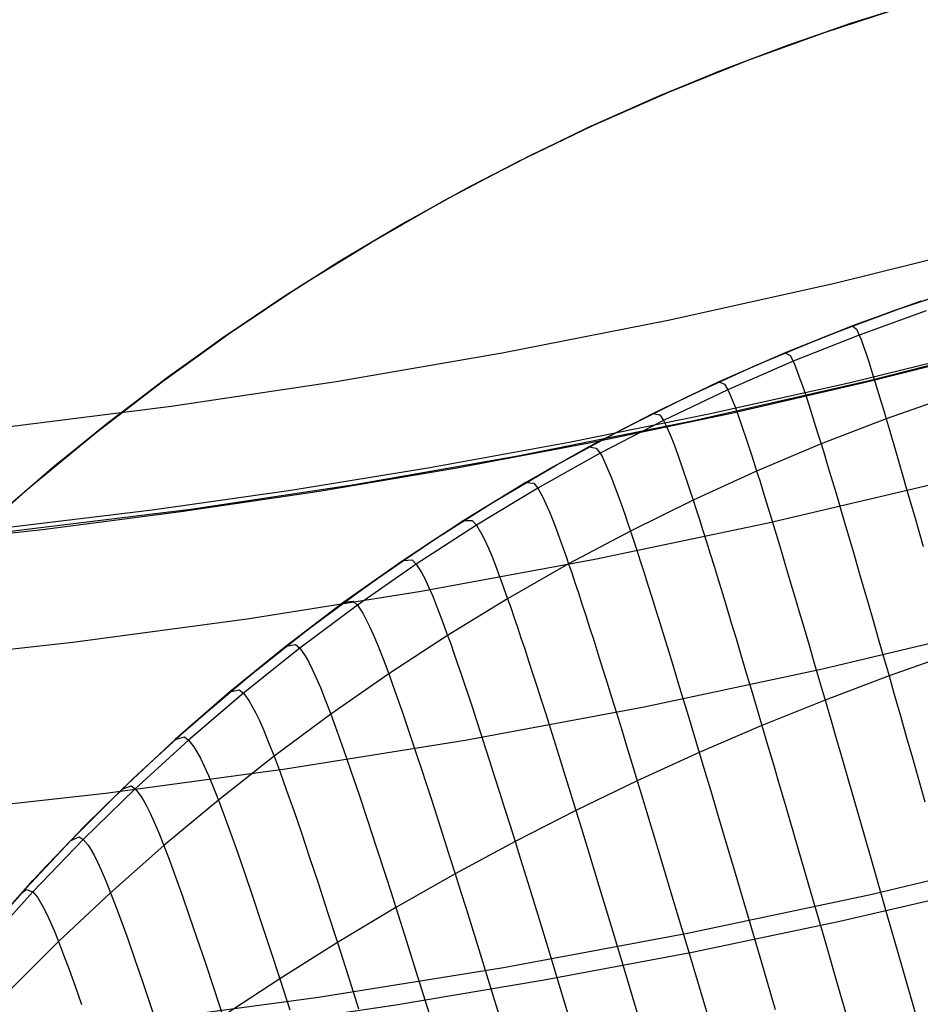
# Model space of a CAD drawing. Header units: millimetres. Extents: x -118 to 118, y -118 to 118.
# Tile 37 of 68: x 11 to 24, y -108 to -94. Entities that reach past the tile are written whole.
import ezdxf

# ---------------------------------------------------------------- set-up
doc = ezdxf.new("R2010")
doc.units = ezdxf.units.MM
doc.header["$MEASUREMENT"] = 0
doc.layers.add('Predefinito', color=5, linetype='Continuous')

msp = doc.modelspace()

# ---------------------------------------------------------------- linework, layer by layer
at = {"layer": 'Predefinito'}
for points in [[(40.67931003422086, -91.46454322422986), (38.767751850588, -92.29145789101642), (36.84738949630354, -93.07511247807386), (34.53225432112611, -93.958598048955), (32.20867641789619, -94.77991749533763), (29.87883926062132, -95.53960179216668), (27.54492632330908, -96.238181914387), (25.20912107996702, -96.87618883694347), (22.8736070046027, -97.454153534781), (20.54056757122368, -97.97260698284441), (18.21218625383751, -98.43208015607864), (15.89074596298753, -98.83321066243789), (13.57892735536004, -99.17706264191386), (11.27951052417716, -99.4648068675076), (8.995275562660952, -99.69761411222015), (6.727913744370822, -99.8766559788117), (4.474761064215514, -100.003107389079), (2.232064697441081, -100.0781440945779), (-0.0039281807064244, -100.1029418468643), (-1.748738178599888, -100.0879285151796), (-3.494911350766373, -100.0423946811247), (-5.245611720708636, -99.96576409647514), (-7.004003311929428, -99.85746051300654)], [(24.06542083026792, -93.50882414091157), (23.14702122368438, -93.79685122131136), (22.2318081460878, -94.11255685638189), (21.32099230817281, -94.45601427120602), (20.415799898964, -94.82722783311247), (19.51746778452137, -95.22613120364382), (18.62723849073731, -95.65258588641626), (17.74635500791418, -96.10638019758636), (16.87605545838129, -96.58722868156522), (16.01756767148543, -97.09477199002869), (15.17210371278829, -97.62857723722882), (14.3408544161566, -98.18813883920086), (13.52498396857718, -98.77287983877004), (12.725624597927, -99.38215371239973), (11.94387141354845, -100.0152466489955), (11.18077744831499, -100.6713802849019)], [(10.74566414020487, -101.0635116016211), (11.6225523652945, -100.2867694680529), (12.52556523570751, -99.54055967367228), (13.45364018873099, -98.8257602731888), (14.4056851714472, -98.14321236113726), (15.38057992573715, -97.49371908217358), (16.37717730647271, -96.87804468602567), (17.39430463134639, -96.2969136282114), (18.43076506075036, -95.75100971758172), (19.48533900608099, -95.24097531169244), (20.55678556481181, -94.76741056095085), (21.64384398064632, -94.3308727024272), (22.74523512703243, -93.93187540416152), (23.85966301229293, -93.57088816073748)], [(-1.863749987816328, -101.4828874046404), (1.116e-13, -101.5), (1.86617492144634, -101.4828428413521), (3.745658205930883, -101.4308633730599), (5.637614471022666, -101.3433140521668), (7.541168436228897, -101.219468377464), (9.455405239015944, -101.0586231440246), (11.37937088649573, -100.8601007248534), (13.31207284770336, -100.6232513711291), (15.25248079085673, -100.3474555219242), (17.19952746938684, -100.0321261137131), (19.15210975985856, -99.67671087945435), (21.10908985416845, -99.28069462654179), (23.06929660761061, -98.84360148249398), (25.03152704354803, -98.36499709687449), (26.99454801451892, -97.84449078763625), (28.95709801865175, -97.28173761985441), (30.9178891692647, -96.67644040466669)], [(-1.862175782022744, -101.5713661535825), (0.0884658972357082, -101.5897959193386), (2.03929814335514, -101.5701317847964), (3.989719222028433, -101.5123345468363), (5.939127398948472, -101.4163650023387), (7.886920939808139, -101.2821839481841), (9.832498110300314, -101.1097521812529), (11.77525717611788, -100.8990304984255), (13.71459640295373, -100.6499796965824), (15.64991405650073, -100.362560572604), (17.58060840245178, -100.0367339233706), (19.50607770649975, -99.67246054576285), (21.42572023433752, -99.26970123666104), (23.33893425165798, -98.8284167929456), (25.24511802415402, -98.34856801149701), (27.14366981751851, -97.83011568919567), (29.03398789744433, -97.27302062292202), (30.91547052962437, -96.67724360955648)], [(10.94664299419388, -106.5973758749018), (11.64038271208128, -105.816913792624), (12.3607331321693, -105.0609434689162), (13.10683016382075, -104.3303717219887), (13.87777883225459, -103.6260749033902), (14.67265435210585, -102.9488978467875), (15.49050323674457, -102.2996528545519), (16.33034444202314, -101.679118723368), (17.19117054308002, -101.0880398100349), (18.07194894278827, -100.5271251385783), (18.97162311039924, -99.99704754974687), (19.88911384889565, -99.49844289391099), (20.82332058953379, -99.03190926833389), (21.77312271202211, -98.59800629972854), (22.73738088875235, -98.19725447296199), (23.71493845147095, -97.8301345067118), (24.7046227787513, -97.49708677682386)], [(11.13633875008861, -106.3785110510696), (11.74909245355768, -105.6994262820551), (12.38305511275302, -105.0383394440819), (13.03742025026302, -104.3962307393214), (13.71132174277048, -103.7740312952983), (14.40383762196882, -103.1726186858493), (15.11399427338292, -102.5928128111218), (15.84077099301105, -102.0353721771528), (16.58310485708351, -101.5009906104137), (17.33989585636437, -100.990294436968), (18.11001224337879, -100.5038401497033), (18.89229603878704, -100.0421125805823), (19.68556864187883, -99.60552358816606), (20.48863648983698, -99.19441126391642), (21.30029671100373, -98.80903965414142), (22.11934271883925, -98.44959898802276), (22.94456969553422, -98.11620639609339), (23.77477991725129, -97.80890709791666), (24.60878787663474, -97.5276760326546)], [(24.07681617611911, -97.70392390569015), (23.12098481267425, -98.04858134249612), (22.1771940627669, -98.42529924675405), (21.24655591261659, -98.83364532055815), (20.33015858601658, -99.27314997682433), (19.42906635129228, -99.74330780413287), (18.54606599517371, -100.2425521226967), (17.67692792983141, -100.773393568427), (16.82722377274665, -101.3325975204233), (15.99752977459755, -101.9196609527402), (15.18809468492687, -102.5343569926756), (14.39983740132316, -103.17598794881), (13.6336530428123, -103.8438254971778), (12.89041191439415, -104.5371114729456), (12.17095849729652, -105.2550586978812), (11.47611046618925, -105.9968518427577), (10.80665773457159, -106.7616483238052)], [(-0.0232285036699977, -108.595960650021), (2.596356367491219, -108.5659402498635), (5.211952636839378, -108.4717123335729), (7.823560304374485, -108.3132769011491), (10.4311793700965, -108.0906339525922), (13.04200290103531, -107.8027980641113), (15.64213807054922, -107.4508453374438), (18.23158487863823, -107.0347757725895), (20.81034332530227, -106.5545893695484), (23.39592257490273, -106.0062741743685), (25.96346506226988, -105.3942514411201), (28.51297078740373, -104.7185211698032), (31.04443975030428, -103.9790833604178), (33.55795327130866, -103.1759115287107), (36.05684077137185, -102.3078549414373)]]:
    msp.add_lwpolyline(points, dxfattribs=at)
at = {"layer": 'Predefinito', "extrusion": (0.9056098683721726, 0.4124597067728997, -0.09873072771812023)}
msp.add_lwpolyline([(-102.4591898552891, -145.3914572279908), (-102.4224535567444, -145.2988741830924), (-102.3833633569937, -145.2068219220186), (-102.3419256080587, -145.1153879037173), (-102.2981509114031, -145.0246598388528), (-102.2520541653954, -144.9347254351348), (-102.2036545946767, -144.845672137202), (-102.1529757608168, -144.7575868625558), (-102.1000455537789, -144.6705557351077), (-102.0448961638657, -144.5846638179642), (-101.9875640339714, -144.4999948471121), (-101.9280897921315, -144.4166309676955), (-101.8665181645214, -144.3346524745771), (-101.802897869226, -144.2541375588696), (-101.7372814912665, -144.1751620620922), (-101.669725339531, -144.0977992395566), (-101.6002892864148, -144.0221195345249), (-101.5290365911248, -143.9481903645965), (-101.4560337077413, -143.8760759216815), (-101.381350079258, -143.8058369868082), (-101.3050579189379, -143.737530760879), (-101.2272319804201, -143.6712107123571), (-101.1479493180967, -143.6069264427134), (-101.0672890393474, -143.5447235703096), (-100.9853320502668, -143.4846436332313), (-100.9021607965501, -143.426724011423), (-100.8178590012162, -143.370997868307), (-100.7325114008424, -143.3174941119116), (-100.6462034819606, -143.2662373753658), (-100.5590212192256, -143.2172480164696), (-100.4710508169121, -143.1705421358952), (-100.3823784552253, -143.1261316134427), (-100.2930900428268, -143.0840241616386), (-100.202829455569, -143.0440339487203), (-100.1112231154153, -143.0060131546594), (-100.0183329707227, -142.9700216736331), (-99.92422431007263, -142.9361168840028), (-99.82896564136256, -142.9043534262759), (-99.7326285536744, -142.8747829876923), (-99.63528756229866, -142.8474540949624), (-99.5370199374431, -142.822411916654), (-99.43790551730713, -142.7996980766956), (-99.33802650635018, -142.7793504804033), (-99.23746725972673, -142.761403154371), (-99.13631405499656, -142.7458861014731), (-99.0346548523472, -142.7328251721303), (-98.93257904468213, -142.7222419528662), (-98.83017719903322, -142.7141536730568), (-98.72754079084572, -142.708573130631), (-98.6247619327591, -142.7055086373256), (-98.52193309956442, -142.7049639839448), (-98.41914685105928, -142.7069384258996), (-98.31649555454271, -142.7114266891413), (-98.21407110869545, -142.7184189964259), (-98.11196467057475, -142.7279011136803), (-98.01026638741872, -142.7398544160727), (-97.9090651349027, -142.7542559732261), (-97.80844826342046, -142.7710786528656), (-97.7085013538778, -142.7902912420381), (-97.60930798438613, -142.8118585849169), (-97.5109495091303, -142.8357417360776), (-97.41350485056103, -142.8618981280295), (-97.31705030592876, -142.8902817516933), (-97.22165936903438, -142.9208433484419), (-97.12740256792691, -142.9535306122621)], dxfattribs=at)
at = {"layer": 'Predefinito'}
for points in [[(24.03686051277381, -93.51736392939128, -100.0004313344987), (23.09401206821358, -93.8143649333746, -100.0003355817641), (22.1601518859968, -94.1385171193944, -100.0002255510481), (21.2360662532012, -94.489560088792, -100.0001015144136), (20.3225358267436, -94.86721844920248, -99.99997381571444), (19.42031695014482, -95.27115800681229, -99.999856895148), (18.53015944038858, -95.70103016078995, -99.99975716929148), (17.65281311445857, -96.156486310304, -99.99968105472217), (16.7895796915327, -96.63684193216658, -99.99962969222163), (15.94060300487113, -97.14196240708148, -99.99959977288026), (15.10658638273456, -97.6714151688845, -99.99959115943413), (14.28823315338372, -98.2247676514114, -99.99960371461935), (13.48623874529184, -98.80157345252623, -99.99963730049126), (12.70126228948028, -99.40133408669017, -99.99969178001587), (11.93395266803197, -100.0235388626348, -99.9997670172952), (11.18495876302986, -100.6676770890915, -99.99986287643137)], [(35.22669543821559, -95.15751907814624, -145.0117089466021), (32.90581225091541, -96.00328685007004, -145.0051902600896), (30.57036757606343, -96.78931711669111, -144.9991382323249), (28.21982737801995, -97.5157167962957, -144.9937133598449), (25.79594918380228, -98.19828743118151, -144.9888291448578), (23.35594738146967, -98.8187448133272, -144.9845895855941), (20.90095125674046, -99.37692406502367, -144.98095759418), (18.43209009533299, -99.87266030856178, -144.9778960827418), (16.14610497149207, -100.2739741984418, -144.975557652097), (13.85135893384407, -100.6217132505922, -144.9736767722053), (10.40528340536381, -101.04166166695, -144.9716618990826), (7.00118467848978, -101.337641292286, -144.9704834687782), (4.760590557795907, -101.4685485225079, -144.9701314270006), (2.517620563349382, -101.5490457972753, -144.9700926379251), (-0.8699413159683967, -101.5752012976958, -144.9705774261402)], [(33.95633413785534, -97.37430978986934, -141.3942009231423), (31.57390764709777, -98.18097069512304, -141.392285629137), (29.17972856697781, -98.92788767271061, -141.3902619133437), (26.77524309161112, -99.61510201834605, -141.3881665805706), (24.3617754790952, -100.2426198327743, -141.3860362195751), (21.94052964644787, -100.8104053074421, -141.3839072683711), (19.51259068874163, -101.3183738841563, -141.3818160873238), (17.07888759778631, -101.7665005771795, -141.3797922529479), (14.64032440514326, -102.1551203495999, -141.3778384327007), (12.19833055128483, -102.4845280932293, -141.3759510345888), (9.754967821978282, -102.7548894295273, -141.3741269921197), (7.312087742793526, -102.9661483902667, -141.3723999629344), (4.868944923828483, -103.1176640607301, -141.3709493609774), (2.425018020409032, -103.2086335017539, -141.3699919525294), (-0.0190977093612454, -103.2382877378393, -141.369744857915)], [(24.15438437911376, -97.83913799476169, -108.2637700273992), (23.21654693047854, -98.17593659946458, -108.2567178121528), (22.28975877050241, -98.54388864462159, -108.2468447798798), (21.37457565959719, -98.94274123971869, -108.2341509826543), (20.4730665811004, -99.37184493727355, -108.2186364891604), (19.58492077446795, -99.8310995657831, -108.2003013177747), (18.7127741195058, -100.319183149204, -108.1791454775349), (17.85327053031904, -100.8381243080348, -108.1551689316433), (17.01052729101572, -101.3854323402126, -108.1283715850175), (16.18613081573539, -101.9604932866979, -108.0987534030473), (15.379226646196, -102.5633822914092, -108.0663141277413), (14.59096186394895, -103.1934907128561, -108.0310535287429), (13.82210047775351, -103.8502538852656, -107.992971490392), (13.07317309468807, -104.5331184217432, -107.952067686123), (12.34555866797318, -105.2413486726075, -107.9083420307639), (11.63936334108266, -105.9744175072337, -107.8617961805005), (10.95539759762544, -106.7316366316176, -107.8124237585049)], [(23.12098585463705, -98.0485801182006, -100), (23.17871699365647, -98.09216970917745, -106.1932384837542), (23.21654693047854, -98.17593659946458, -108.2567178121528), (23.24139627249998, -98.2399647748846, -109.2879241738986), (23.27109759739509, -98.32210181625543, -110.3176897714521), (23.30639019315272, -98.42510747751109, -111.3448119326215), (23.34801334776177, -98.55174151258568, -112.3680879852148), (23.39670634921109, -98.70476367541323, -113.38631525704), (23.45320848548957, -98.88693371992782, -114.3982910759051), (23.51825904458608, -99.1010114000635, -115.4028127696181), (23.55422101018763, -99.22087802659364, -115.9019024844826), (23.59259731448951, -99.34975646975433, -116.3986776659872), (23.63346167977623, -99.48792192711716, -116.8929772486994), (23.67681307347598, -99.63537050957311, -117.3845972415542), (23.72263177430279, -99.79202855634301, -117.8733229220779), (23.77089806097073, -99.95782240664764, -118.3589395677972), (23.82159221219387, -100.1326783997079, -118.8412324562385), (23.87469450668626, -100.3165228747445, -119.3199868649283), (23.93018522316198, -100.5092821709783, -119.7949880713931), (23.98804464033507, -100.7108826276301, -120.2660213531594), (24.04825303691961, -100.9212505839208, -120.7328719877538), (24.11079069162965, -101.1403123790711, -121.1953252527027)], [(22.17719506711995, -98.42529808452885, -100), (22.24770882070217, -98.46255470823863, -106.185828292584), (22.28975877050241, -98.5438886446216, -108.2468447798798), (22.31667274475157, -98.60652850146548, -109.2768239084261), (22.3483993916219, -98.6871321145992, -110.3053735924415), (22.38567204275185, -98.78843731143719, -111.3313006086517), (22.42922402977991, -98.91318191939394, -112.3534117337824), (22.47978868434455, -99.06410376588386, -113.3705137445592), (22.53809933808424, -99.24394067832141, -114.3814134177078), (22.60488932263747, -99.45543048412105, -115.3849175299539), (22.64169323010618, -99.57390079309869, -115.8835233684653), (22.6808919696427, -99.70131101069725, -116.3798328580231), (22.72255867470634, -99.83793415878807, -116.873686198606), (22.7666923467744, -99.98376643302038, -117.3648810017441), (22.81327345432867, -100.138734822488, -117.8532042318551), (22.86228246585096, -100.3027663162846, -118.338442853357), (22.91369984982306, -100.475787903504, -118.8203838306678), (22.96750607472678, -100.65772657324, -119.2988141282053), (23.0236816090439, -100.8485093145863, -119.7735207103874), (23.08220692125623, -101.0480631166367, -120.244290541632), (23.14306247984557, -101.256314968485, -120.7109105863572), (23.20622875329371, -101.4731918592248, -121.1731678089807), (23.27168621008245, -101.6986207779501, -121.6308491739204), (23.33941531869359, -101.9325287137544, -122.0837416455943), (23.40939654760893, -102.1748426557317, -122.5316321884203), (23.48161036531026, -102.4254895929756, -122.9743077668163), (23.55603724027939, -102.6843965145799, -123.4115553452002), (23.63265764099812, -102.9514904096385, -123.8431618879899), (23.71144307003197, -103.2266648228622, -124.2689626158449), (23.79232916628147, -103.5096795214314, -124.6889857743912), (23.87524260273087, -103.8002608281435, -125.1033078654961), (23.96011005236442, -104.0981350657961, -125.5120053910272), (24.13541368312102, -104.7146676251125, -126.3128327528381)], [(21.2465568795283, -98.83364422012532, -100), (21.3286968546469, -98.86410925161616, -106.1763010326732), (21.37457565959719, -98.9427412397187, -108.2341509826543), (21.40334580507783, -99.003809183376, -109.2625522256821), (21.43687802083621, -99.08265477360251, -110.2895385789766), (21.4758979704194, -99.18198764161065, -111.3139289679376), (21.52113131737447, -99.30451741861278, -112.334542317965), (21.57330372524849, -99.45295373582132, -113.3501975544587), (21.63314085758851, -99.63000622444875, -114.3597136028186), (21.70136837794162, -99.83838451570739, -115.3619093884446), (21.73885530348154, -99.9551675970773, -115.8598930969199), (21.77871194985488, -100.0807982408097, -116.3556038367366), (21.82101069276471, -100.215546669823, -116.8488834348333), (21.86575057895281, -100.3594091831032, -117.3395315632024), (21.91291232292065, -100.5123135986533, -117.8273373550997), (21.9624766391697, -100.6741877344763, -118.3120899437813), (22.01442424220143, -100.8449594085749, -118.793578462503), (22.06873584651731, -101.0245564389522, -119.2715920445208), (22.1253921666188, -101.2129066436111, -119.7459198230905), (22.18437391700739, -101.4099378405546, -120.2163509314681), (22.24566181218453, -101.6155778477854, -120.6826745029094), (22.30923656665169, -101.8297544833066, -121.1446796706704), (22.37507889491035, -102.0523955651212, -121.6021555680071), (22.44316951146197, -102.2834289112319, -122.0548913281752), (22.51348913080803, -102.5227823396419, -122.5026760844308), (22.58601846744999, -102.7703836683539, -122.9452989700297), (22.66073823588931, -103.0261607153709, -123.3825491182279), (22.73762915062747, -103.2900412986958, -123.8142156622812), (22.81666304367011, -103.5619201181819, -124.2401355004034), (22.89777621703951, -103.8415594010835, -124.6603365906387), (22.98089609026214, -104.128688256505, -125.0748946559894), (23.06595008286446, -104.4230357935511, -125.4838854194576), (23.24157010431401, -105.0323033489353, -126.2854679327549), (23.42405563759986, -105.6671949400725, -127.0656899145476), (23.61282603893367, -106.3255434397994, -127.825157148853), (23.80730066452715, -107.0051817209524, -128.5644754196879), (24.00689887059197, -107.703942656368, -129.2842505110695)], [(24.51382454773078, -99.02623987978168, -116.412138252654), (23.5925973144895, -99.34975646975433, -116.3986776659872), (22.6808919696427, -99.70131101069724, -116.3798328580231), (21.77871194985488, -100.0807982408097, -116.3556038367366), (20.88912194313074, -100.48738808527, -116.325990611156), (20.0104135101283, -100.9213141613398, -116.2909931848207), (19.14505818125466, -101.3814606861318, -116.2506115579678), (18.29054998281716, -101.8693304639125, -116.2048457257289), (17.44951294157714, -102.3831211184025, -116.1536956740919), (16.62453868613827, -102.9221145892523, -116.0971613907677), (15.8135831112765, -103.486590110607, -116.035242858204), (15.01796546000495, -104.0759910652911, -115.967939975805), (14.23824988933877, -104.6898801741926, -115.8952528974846), (13.47454152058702, -105.3278667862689, -115.8171813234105), (12.72870723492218, -105.9892809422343, -115.7337250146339), (12.00000588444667, -106.6738215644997, -115.6448873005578), (11.28916065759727, -107.3809396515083, -115.5506547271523)], [(-0.0249191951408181, -105.3660235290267, -143.6774951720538), (2.515317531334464, -105.3362436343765, -143.6774940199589), (5.054871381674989, -105.2438658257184, -143.6775138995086), (7.592315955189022, -105.0892530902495, -143.6775508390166), (10.12622485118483, -104.8727684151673, -143.6776008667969), (12.65525145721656, -104.5945982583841, -143.6776619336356), (15.1783683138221, -104.2542229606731, -143.6777396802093), (17.69462774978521, -103.8509463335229, -143.6778416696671), (20.20308209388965, -103.3840721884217, -143.6779754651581), (22.70268385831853, -102.8531087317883, -143.6781459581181), (25.1919862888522, -102.2583817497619, -143.67834735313), (27.66944281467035, -101.6004214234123, -143.6785711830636), (30.13350686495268, -100.8797579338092, -143.6788089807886), (32.58263186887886, -100.0969214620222, -143.6790522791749), (35.01527125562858, -99.25244218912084, -143.6792926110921)], [(20.33015951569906, -99.27314893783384, -100), (20.42349894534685, -99.29622544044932, -106.164656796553), (20.4730665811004, -99.37184493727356, -108.2186364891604), (20.50360975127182, -99.43113595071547, -109.2451091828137), (20.53885278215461, -99.50797699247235, -110.2701847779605), (20.57951199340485, -99.60504331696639, -111.2926970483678), (20.62630370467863, -99.72501017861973, -112.3114797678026), (20.67994423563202, -99.87055283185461, -113.3253667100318), (20.74114990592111, -100.0443465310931, -114.3331916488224), (20.81063703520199, -100.2490665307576, -115.3337883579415), (20.84870999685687, -100.3638599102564, -115.8310116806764), (20.88912194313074, -100.48738808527, -116.325990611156), (20.93194432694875, -100.6199178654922, -116.8185689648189), (20.97717625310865, -100.7614456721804, -117.3085489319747), (21.02479873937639, -100.9119003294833, -117.7957222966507), (21.07479280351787, -101.0712106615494, -118.2798808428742), (21.12713946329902, -101.2393054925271, -118.7608163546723), (21.18181973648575, -101.4161136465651, -119.2383206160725), (21.23881464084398, -101.6015639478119, -119.712185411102), (21.29810519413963, -101.795585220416, -120.1822025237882), (21.35967241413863, -101.9981062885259, -120.6481637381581), (21.42349731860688, -102.2090559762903, -121.1098608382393), (21.48956092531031, -102.4283631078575, -121.5670856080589), (21.55784425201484, -102.6559565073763, -122.0196298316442), (21.62832831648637, -102.891764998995, -122.4672852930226), (21.70099413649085, -103.1357174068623, -122.9098437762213), (21.77582272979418, -103.3877425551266, -123.3470970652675), (21.85279511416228, -103.6477692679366, -123.7788369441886), (21.93188352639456, -103.9156936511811, -124.2049023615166), (22.01302507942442, -104.1912809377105, -124.6253209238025), (22.09614810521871, -104.4742636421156, -125.0401674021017), (22.18118093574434, -104.7643742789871, -125.44951656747), (22.35668933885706, -105.3649094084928, -126.2520220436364), (22.53897694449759, -105.9907464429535, -127.0334355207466), (22.72747040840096, -106.6397454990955, -127.7943551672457), (22.92159638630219, -107.309766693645, -128.5353791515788), (23.12078153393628, -107.9986701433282, -129.257105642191)], [(19.42906724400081, -99.74330682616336, -100), (19.53215605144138, -99.75872545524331, -106.150895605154), (19.58492077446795, -99.83109956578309, -108.2003013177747), (19.61697815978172, -99.88844781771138, -109.2244947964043), (19.65366191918, -99.96307780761, -110.2473122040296), (19.69567732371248, -100.0576241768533, -111.2676048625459), (19.7437296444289, -100.1747215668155, -112.2842240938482), (19.79852415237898, -100.317004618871, -113.2960212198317), (19.86076611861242, -100.487107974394, -114.3018475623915), (19.93116081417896, -100.6876662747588, -115.3005544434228), (19.96963583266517, -100.8001893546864, -115.7968791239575), (20.0104135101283, -100.9213141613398, -116.2909931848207), (20.05356420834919, -101.0513034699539, -116.7827427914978), (20.09908710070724, -101.1901538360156, -117.2719331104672), (20.14696356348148, -101.3377952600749, -117.758359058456), (20.19717497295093, -101.4941577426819, -118.2418155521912), (20.2497027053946, -101.6591712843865, -118.7220975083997), (20.30452813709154, -101.8327658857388, -119.1989998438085), (20.36163264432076, -102.0148715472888, -119.6723174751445), (20.42099760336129, -102.2054182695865, -120.1418453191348), (20.48260439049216, -102.4043360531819, -120.6073782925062), (20.54643438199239, -102.6115548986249, -121.0687113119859), (20.61246895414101, -102.8270048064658, -121.5256392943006), (20.68068948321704, -103.0506157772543, -121.9779571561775), (20.75107734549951, -103.2823178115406, -122.4254598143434), (20.82361391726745, -103.5220409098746, -122.8679421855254), (20.89828057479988, -103.7697150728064, -123.3051991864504), (20.97505869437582, -104.025270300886, -123.7370257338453), (21.05392099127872, -104.2886043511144, -124.1632631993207), (21.13480553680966, -104.5594860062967, -124.5839387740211), (21.21764174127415, -104.837651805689, -124.9991261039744), (21.3023590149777, -105.1228382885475, -125.4088988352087), (21.47715441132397, -105.7132194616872, -126.2124950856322), (21.65862700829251, -106.3285218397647, -126.9953166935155), (21.84621208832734, -106.966637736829, -127.7579528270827), (22.03934493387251, -107.625459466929, -128.5009926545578)], [(18.54606685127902, -100.2425512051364, -100), (18.65734496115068, -100.2502358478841, -106.1350174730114), (18.7127741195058, -100.319183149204, -108.1791454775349), (18.78390006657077, -100.4466860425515, -110.2209208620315), (18.82696796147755, -100.5384845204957, -111.2386524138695), (18.87596252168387, -100.6524314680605, -112.252775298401), (18.93157628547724, -100.7911147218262, -113.2621610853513), (18.99450179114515, -100.9571221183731, -114.2656813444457), (19.06543157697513, -101.1530414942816, -115.2622076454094), (19.10411449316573, -101.2630268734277, -115.7574954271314), (19.14505818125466, -101.3814606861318, -116.2506115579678), (19.18833174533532, -101.5086010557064, -116.7414049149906), (19.23393443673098, -101.6444446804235, -117.2296840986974), (19.28184804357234, -101.788922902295, -117.7152476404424), (19.33205435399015, -101.9419670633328, -118.1978940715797), (19.38453515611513, -102.1035085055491, -118.6774219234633), (19.43927223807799, -102.2734785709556, -119.1536297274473), (19.49624738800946, -102.4518086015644, -119.6263160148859), (19.55544239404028, -102.6384299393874, -120.0952793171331), (19.61683904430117, -102.8332739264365, -120.5603181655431), (19.68041912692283, -103.0362719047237, -121.0212310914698), (19.74616443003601, -103.247355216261, -121.4778166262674), (19.81405674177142, -103.4664552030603, -121.92987330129), (19.88407785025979, -103.6935032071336, -122.3771996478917), (19.95620954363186, -103.9284305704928, -122.8195941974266), (20.03043361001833, -104.1711686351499, -123.2568554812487), (20.10673183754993, -104.4216487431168, -123.6887820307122), (20.18507749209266, -104.6797705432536, -124.1152180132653), (20.26540975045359, -104.9453069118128, -124.536190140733), (20.34765926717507, -105.2179990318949, -124.9517707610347), (20.43175669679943, -105.4975880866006, -125.3620322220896), (20.60521791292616, -106.0764217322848, -126.1668870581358), (20.78523863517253, -106.6797373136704, -126.9513334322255), (20.97126409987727, -107.3054642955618, -127.7159501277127), (21.1627395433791, -107.9515321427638, -128.4613159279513)], [(34.79904543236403, -100.4851515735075, -123.6887821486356), (33.84794544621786, -100.5760536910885, -123.7370258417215), (32.89903694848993, -100.6879901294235, -123.7788370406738), (31.95275612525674, -100.8209386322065, -123.8142157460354), (31.00944684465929, -100.9749060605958, -123.8431619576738), (30.06974859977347, -101.1497888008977, -123.8656756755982), (29.13406084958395, -101.345528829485, -123.8817568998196), (28.20296142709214, -101.5620208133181, -123.8914056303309), (27.27699891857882, -101.7991310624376, -123.8946218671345), (26.35637381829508, -102.0568134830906, -123.8914056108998), (25.44168633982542, -102.3349016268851, -123.8817568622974), (24.53382664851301, -102.6331287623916, -123.8656756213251), (23.63265764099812, -102.9514904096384, -123.8431618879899), (22.73762915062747, -103.2900412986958, -123.8142156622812), (21.85279511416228, -103.6477692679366, -123.7788369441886), (20.97505869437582, -104.025270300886, -123.7370257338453), (20.10673183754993, -104.4216487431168, -123.6887820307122), (19.24616740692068, -104.8378979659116, -123.634105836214), (18.3945114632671, -105.2729258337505, -123.5729971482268), (17.55536073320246, -105.7259047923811, -123.5054559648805), (16.7255157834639, -106.1973577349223, -123.4314823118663), (15.90648843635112, -106.6867931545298, -123.3510760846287), (15.09866871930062, -107.1939146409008, -123.2642375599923), (14.30176923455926, -107.7185109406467, -123.1709663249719)], [(17.67692874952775, -100.7733927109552, -100), (17.79549764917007, -100.7729178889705, -106.1170223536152), (17.85327053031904, -100.8381243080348, -108.1551689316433), (17.92642293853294, -100.9606974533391, -110.19101072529), (17.97034566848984, -101.049453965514, -111.2058396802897), (18.02007026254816, -101.1599035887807, -112.2171333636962), (18.07627485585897, -101.2945811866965, -113.2237862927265), (18.13963758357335, -101.4560216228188, -114.2246929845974), (18.21083658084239, -101.646759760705, -115.2187479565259), (18.29054998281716, -101.8693304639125, -116.2048457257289), (18.333794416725, -101.9932811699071, -116.6945553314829), (18.37931923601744, -102.1257565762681, -117.1818018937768), (18.42710669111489, -102.266689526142, -117.666388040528), (18.47713903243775, -102.4160128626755, -118.1481163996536), (18.52939851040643, -102.5736594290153, -118.6267895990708), (18.58386737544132, -102.7395620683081, -119.1022102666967), (18.64052787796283, -102.9136536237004, -119.5741810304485), (18.69936226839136, -103.0958669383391, -120.0425045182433), (18.76035279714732, -103.2861348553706, -120.5069833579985), (18.8234817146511, -103.4843902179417, -120.967420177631), (18.88873127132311, -103.690565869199, -121.4236176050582), (18.95608371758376, -103.9045946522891, -121.8753782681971), (19.02552130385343, -104.1264094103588, -122.322504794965), (19.09702628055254, -104.3559429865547, -122.764799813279), (19.17058089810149, -104.5931282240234, -123.2020659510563), (19.24616740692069, -104.8378979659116, -123.6341058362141), (19.32375969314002, -105.0901539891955, -124.0607668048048), (19.40329818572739, -105.3496738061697, -124.4820750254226), (19.56794204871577, -105.889490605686, -125.3089167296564), (19.73955551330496, -106.4553199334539, -126.1151979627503), (19.91759509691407, -107.0451333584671, -126.9014857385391), (20.10151731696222, -107.6569024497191, -127.6683470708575)], [(16.82722455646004, -101.332596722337, -100), (16.95110729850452, -101.3241126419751, -106.0969101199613), (17.01052729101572, -101.3854323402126, -108.1283715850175), (17.08497248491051, -101.5027904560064, -110.1575817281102), (17.12936527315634, -101.5882962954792, -111.1691666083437), (17.17942091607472, -101.6949875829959, -112.1772982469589), (17.2358014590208, -101.8253400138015, -113.1808968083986), (17.29916894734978, -101.9818292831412, -114.1788824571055), (17.37018542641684, -102.1669310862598, -115.1701753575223), (17.44951294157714, -102.3831211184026, -116.1536956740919), (17.49248356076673, -102.5035853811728, -116.6421940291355), (17.53768020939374, -102.6323751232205, -117.1282864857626), (17.58508564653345, -102.7694248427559, -117.6117802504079), (17.63468263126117, -102.9146690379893, -118.0924825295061), (17.68645392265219, -103.0680422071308, -118.5702005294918), (17.74038227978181, -103.2294788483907, -119.0447414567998), (17.79645046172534, -103.3989134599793, -119.5159125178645), (17.85464122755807, -103.5762805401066, -119.9835209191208), (17.9149373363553, -103.7615145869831, -120.4473738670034), (17.97732154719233, -103.9545500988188, -120.9072785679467), (18.04177661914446, -104.155321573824, -121.3630422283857), (18.108285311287, -104.3637635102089, -121.8144720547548), (18.17683038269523, -104.5798104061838, -122.2613752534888), (18.24739459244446, -104.8033967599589, -122.7035590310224), (18.31996069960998, -105.0344570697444, -123.1408305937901), (18.3945114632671, -105.2729258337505, -123.5729971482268), (18.47102145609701, -105.5187071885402, -123.9999095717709), (18.54943250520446, -105.7715838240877, -124.4215934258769), (18.71169233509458, -106.2976322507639, -125.2495523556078), (18.88076007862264, -106.8490897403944, -126.0574277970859), (19.05610486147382, -107.4239749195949, -126.845773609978), (19.2371958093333, -108.0203064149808, -127.6151436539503)], [(15.99753052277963, -101.919660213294, -100), (16.12550506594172, -101.903226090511, -106.074680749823), (16.18613081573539, -101.9604932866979, -108.0987534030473), (16.26138832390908, -102.0723282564, -110.1206338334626), (16.30599226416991, -102.1543621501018, -111.1286331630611), (16.35610549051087, -102.2570209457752, -112.1332699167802), (16.41237237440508, -102.3827151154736, -113.1334926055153), (16.47543728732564, -102.5338551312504, -114.1282497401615), (16.54594460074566, -102.7128514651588, -115.1164898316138), (16.62453868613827, -102.9221145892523, -116.0971613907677), (16.71173426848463, -103.1635683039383, -117.0691378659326), (16.80752748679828, -103.4371897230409, -118.0309924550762), (16.91178483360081, -103.7424692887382, -118.9812232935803), (17.0243728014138, -104.0788974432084, -119.9183285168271), (17.08374904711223, -104.258633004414, -120.3814896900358), (17.14515788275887, -104.4459646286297, -120.8408062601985), (17.20858261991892, -104.6408286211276, -121.2960904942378), (17.2740065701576, -104.8431612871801, -121.7471546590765), (17.3414130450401, -105.0528989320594, -122.1938110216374), (17.4107853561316, -105.2699778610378, -122.6358718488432), (17.48210681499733, -105.4943343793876, -123.0731494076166), (17.55536073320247, -105.7259047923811, -123.5054559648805), (17.63052243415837, -105.9645958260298, -123.9326463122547), (17.707535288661, -106.2101958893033, -124.3547453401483), (17.86685598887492, -106.7211584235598, -125.183939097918), (18.03280589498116, -107.2568630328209, -125.9935765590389), (18.20486806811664, -107.8153803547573, -126.7841970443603)], [(15.18809539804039, -102.5343563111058, -100), (15.31814039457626, -102.5102911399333, -106.0503338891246), (15.379226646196, -102.5633822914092, -108.0663141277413), (15.45451372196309, -102.669430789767, -110.0801668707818), (15.49892012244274, -102.7477956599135, -111.084239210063), (15.54866851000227, -102.8461730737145, -112.0850482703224), (15.60438394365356, -102.9669021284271, -113.081573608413), (15.66669148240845, -103.1123219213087, -114.0727947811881), (15.73621618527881, -103.2847715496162, -115.0576913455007), (15.8135831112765, -103.486590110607, -116.035242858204), (15.8992916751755, -103.7196445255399, -117.0043560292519), (15.99333871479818, -103.9839130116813, -117.9636461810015), (16.09559542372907, -104.2789016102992, -118.9116557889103), (16.20593299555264, -104.6041163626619, -119.8469273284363), (16.32422262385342, -104.9590633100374, -120.7680032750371), (16.45033550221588, -105.3432484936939, -121.6734261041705), (16.58414282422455, -105.7561779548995, -122.5617382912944), (16.65389164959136, -105.9732674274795, -122.9990224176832), (16.72551578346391, -106.1973577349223, -123.4314823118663), (16.87426342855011, -106.6660641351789, -124.2815307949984), (17.02994622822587, -107.1606544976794, -125.1120769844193), (17.19206250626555, -107.6792564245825, -125.923644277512)], [(-0.0253302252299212, -108.8683462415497, -153.6775029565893), (2.074174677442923, -108.849408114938, -153.6774953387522), (4.173315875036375, -108.7892544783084, -153.6774994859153), (6.271443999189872, -108.687840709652, -153.677515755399), (8.367909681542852, -108.5451221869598, -153.677544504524), (10.46206355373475, -108.3610542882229, -153.6775860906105), (12.55325624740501, -108.1355923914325, -153.6776408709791), (14.64083839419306, -107.8686918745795, -153.6777092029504), (16.72416062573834, -107.560308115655, -153.6777914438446), (18.80257357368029, -107.2103964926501, -153.6778879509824), (20.87542786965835, -106.818912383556, -153.6779990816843), (22.94207414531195, -106.3858111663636, -153.6781251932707), (25.00186303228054, -105.911048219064, -153.678266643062), (27.05414516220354, -105.3945789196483, -153.6784237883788), (29.0982711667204, -104.8363586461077, -153.6785969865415), (31.13359167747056, -104.2363427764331, -153.6787865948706), (33.15945732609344, -103.5944866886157, -153.6789929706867), (35.17483011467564, -102.9111036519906, -153.6791998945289)], [(14.3998380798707, -103.1759873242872, -100), (14.53011773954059, -103.1446855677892, -106.0238692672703), (14.59096186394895, -103.1934907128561, -108.0310535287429), (14.66553755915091, -103.2935020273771, -110.036180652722), (14.70935879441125, -103.3680070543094, -111.0359845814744), (14.75834117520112, -103.4618605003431, -112.0326331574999), (14.81308886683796, -103.5773239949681, -113.0251396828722), (14.87420603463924, -103.7166591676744, -114.0125174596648), (14.94229684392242, -103.882127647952, -114.9937797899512), (15.01796546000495, -104.0759910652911, -115.9679399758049), (15.10169470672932, -104.3000545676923, -116.9339408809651), (15.19348204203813, -104.5542973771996, -117.8904436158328), (15.29320358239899, -104.8382422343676, -118.8360388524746), (15.40073544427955, -105.1514118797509, -119.7693172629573), (15.51595374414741, -105.4933290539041, -120.6888695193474), (15.63873459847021, -105.8635164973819, -121.5932862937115), (15.76895412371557, -106.2614969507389, -122.4811582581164), (15.90648843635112, -106.6867931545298, -123.3510760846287), (16.05115345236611, -107.1387056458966, -124.2019496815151), (16.20252428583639, -107.6156461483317, -125.033965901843)], [(13.63365368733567, -103.8438249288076, -100), (13.76225297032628, -103.8058136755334, -105.9952866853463), (13.82210047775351, -103.8502538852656, -107.992971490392), (13.89517165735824, -103.9440080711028, -109.9886751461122), (13.93799447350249, -104.014478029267, -110.9838692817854), (13.98578440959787, -104.1035806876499, -111.9760246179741), (14.03912319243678, -104.2134941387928, -112.9641909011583), (14.09859254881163, -104.3463964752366, -113.9474178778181), (14.16477420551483, -104.5044657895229, -114.9247552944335), (14.23824988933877, -104.6898801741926, -115.8952528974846), (14.31948457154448, -104.9043781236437, -116.8578925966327), (14.40847620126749, -105.1479397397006, -117.8113849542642), (14.50510597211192, -105.4201055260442, -118.7543726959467), (14.60925507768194, -105.7204159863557, -119.6854985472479), (14.72080471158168, -106.0484116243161, -120.6034052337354), (14.83963606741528, -106.4036329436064, -121.5067354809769), (14.96563033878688, -106.7856204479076, -122.3941320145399), (15.09866871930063, -107.1939146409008, -123.2642375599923), (15.23857434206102, -107.6278420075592, -124.1160022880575)], [(12.89041252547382, -104.5371109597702, -100), (13.01518723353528, -104.4930844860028, -105.9645857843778), (13.07317309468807, -104.5331184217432, -107.952067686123), (13.14383657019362, -104.6204338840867, -109.9376500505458), (13.18519360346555, -104.6867133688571, -110.9278930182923), (13.23131116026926, -104.7708586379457, -111.91522236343), (13.28274698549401, -104.8749581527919, -112.8987269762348), (13.34005882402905, -105.0011003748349, -113.8774957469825), (13.40380442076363, -105.1513737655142, -114.8506175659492), (13.47454152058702, -105.3278667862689, -115.8171813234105), (13.55271596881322, -105.5322463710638, -116.7762108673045), (13.6383260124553, -105.7644933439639, -117.7264698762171), (13.73125799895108, -106.02416700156, -118.6666569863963), (13.83139827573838, -106.3108266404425, -119.5954708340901), (13.93863319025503, -106.6240315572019, -120.5116100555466), (14.05284908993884, -106.9633410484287, -121.4137732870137), (14.17393232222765, -107.3283144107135, -122.3006591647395), (14.30176923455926, -107.7185109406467, -123.1709663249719)], [(12.17095907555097, -105.2550582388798, -100), (12.29017428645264, -105.2057408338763, -105.9317665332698), (12.34555866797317, -105.2413486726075, -107.9083420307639), (12.41303399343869, -105.322063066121, -109.8831052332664), (12.45251872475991, -105.3840053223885, -110.8680556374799), (12.49654464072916, -105.4629947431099, -111.8502262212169), (12.54564409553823, -105.5610241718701, -112.8287477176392), (12.60034944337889, -105.6800864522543, -113.8027508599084), (12.66119303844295, -105.8221744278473, -114.7713663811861), (12.72870723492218, -105.9892809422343, -115.7337250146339), (12.80331758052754, -106.1829965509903, -116.6888954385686), (12.88502239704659, -106.4033026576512, -117.635698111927), (12.97371319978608, -106.649778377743, -118.5728914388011), (13.06928150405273, -106.9220028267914, -119.4992338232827), (13.1716188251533, -107.2195551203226, -120.4134836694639), (13.28061667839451, -107.5420143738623, -121.3143993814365), (13.39616657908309, -107.8889597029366, -122.2007393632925)], [(11.47611101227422, -105.9968514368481, -100), (11.54459115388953, -105.9435280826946, -103.9314097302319), (11.63936334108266, -105.9744175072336, -107.8617961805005), (11.70265159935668, -106.0484206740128, -109.8250427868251), (11.78115868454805, -106.1795695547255, -111.7810387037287), (11.82738308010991, -106.271301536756, -112.7542558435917), (11.87892873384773, -106.3829934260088, -113.7231861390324), (11.93630116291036, -106.5165363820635, -114.6870048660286), (12.00000588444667, -106.6738215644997, -115.6448873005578), (12.07044692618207, -106.8563582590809, -116.5959498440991), (12.14762235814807, -107.0641282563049, -117.5390734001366), (12.23142876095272, -107.2967314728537, -118.4730799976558), (12.32176271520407, -107.5537678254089, -119.3967916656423)]]:
    msp.add_polyline3d(points, dxfattribs=at)

doc.saveas('drawing.dxf')
